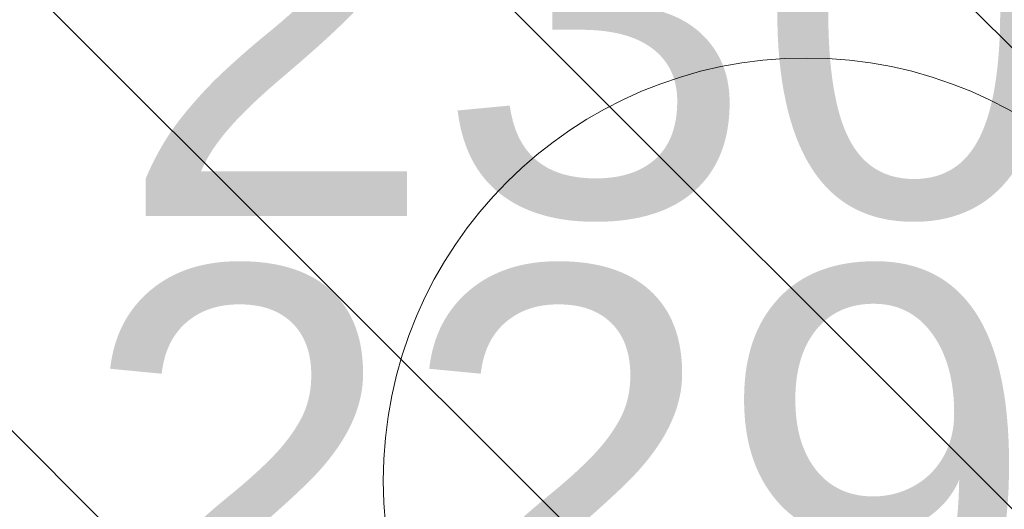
# Model space of a CAD drawing. Header units: metres. Extents: x 179483 to 180084, y 582739 to 582904.
# Tile 73 of 205: x 179764.05 to 179766.93, y 582814.4 to 582815.83. Entities that reach past the tile are written whole.
import ezdxf

# ---------------------------------------------------------------- set-up
doc = ezdxf.new("R2010")
doc.units = ezdxf.units.M
doc.layers.get('0').update_dxf_attribs({"linetype": 'CONTINUOUS', "lineweight": 9})
doc.layers.add('TA - VERDACHT_OBJECT', color=1, linetype='CONTINUOUS', lineweight=18)
doc.layers.add('TA - VRIJGEGEVEN TOT 4M-MV', color=3, linetype='CONTINUOUS', lineweight=18)
doc.styles.get("Standard").update_dxf_attribs({"font": 'arial.ttf'})

# ---------------------------------------------------------------- blocks, each defined once
blk = doc.blocks.new('Object')
at = {"lineweight": 20}
blk.add_circle((0, 0), 1.2358, dxfattribs=at)
at = {"color": 7}
blk.add_attdef('1', (-2.4803, 0.7741), '', height=1.2, dxfattribs=at)

msp = doc.modelspace()

# ---------------------------------------------------------------- hatches: boundary and pattern name
at = {"layer": 'TA - VRIJGEGEVEN TOT 4M-MV'}
h = msp.add_hatch(dxfattribs=at)
h.set_pattern_fill('ANSI31', color=256, scale=0.3, angle=90, style=0)
h.paths.add_polyline_path([(179736.9046, 582819.8328), (179732.6495, 582821.1255), (179729.8142, 582821.5339), (179723.2543, 582822.0152), (179721.5155, 582820.1667), (179722.115, 582819.3332), (179723.6414, 582817.8851), (179731.0262, 582815.827), (179733.221, 582815.6807), (179739.0409, 582815.4546), (179745.8884, 582815.3089), (179750.2592, 582814.7262), (179757.6523, 582813.382), (179757.6635, 582813.4305), (179760.3446, 582813.2541), (179760.589, 582813.2834), (179762.6917, 582813.0997), (179765.0358, 582812.9455), (179770.7591, 582813.0425), (179770.7193, 582813.4675), (179770.4538, 582814.5292), (179770.1154, 582816.2673), (179766.7819, 582817.4077), (179764.4538, 582817.7957), (179761.6407, 582817.8927), (179759.7006, 582817.7957), (179758.3655, 582818.4091), (179751.0073, 582818.9599), (179748.5537, 582819.2427), (179745.829, 582818.0867), (179742.3725, 582819.9551), (179741.8676, 582820.0133)])

# ---------------------------------------------------------------- block references
at = {"layer": 'TA - VERDACHT_OBJECT', "linetype": 'ByBlock'}
for p, values in [((179766.35, 582814.48), {'1': ' 230'}), ((179766.24, 582813.13), {'1': ' 229'})]:
    msp.add_blockref('Object', p, dxfattribs=at).add_auto_attribs(values)

doc.saveas('drawing.dxf')
